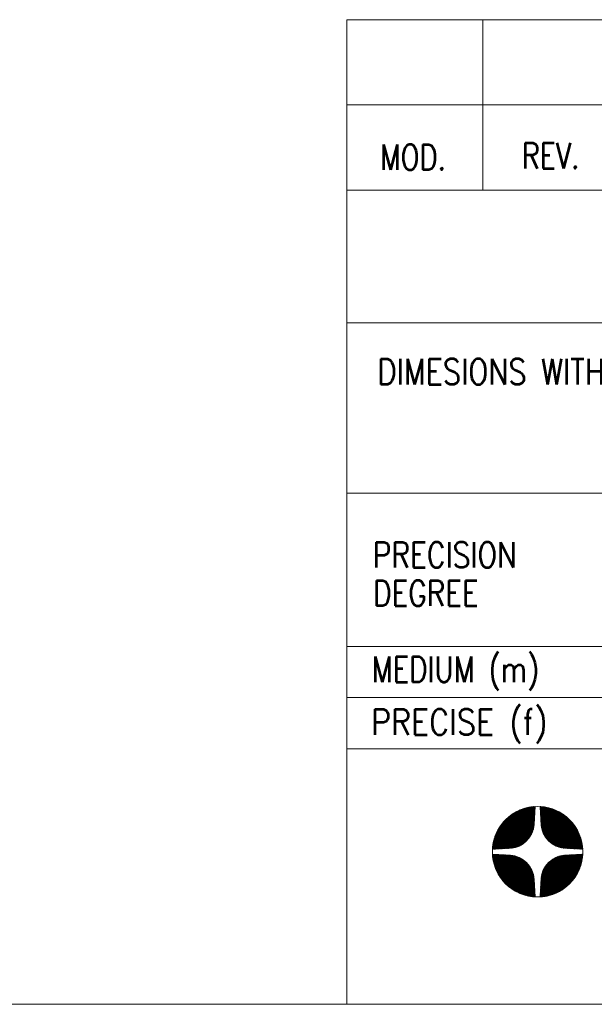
# Model space of a CAD drawing. Header units: millimetres. Extents: x 4 to 415, y 5 to 292.
# Tile 3 of 28: x 206 to 240, y 5 to 63. Entities that reach past the tile are written whole.
import ezdxf

# ---------------------------------------------------------------- set-up
doc = ezdxf.new("R2010")
doc.units = ezdxf.units.MM
doc.layers.add('1', color=7, linetype='Continuous')
doc.layers.add('256', color=7, linetype='Continuous')
doc.styles.add('blockfont', font='simplex.shx')

# ---------------------------------------------------------------- blocks, each defined once
blk = doc.blocks.new('HATCH1')
at = {"color": 5, "lineweight": 13}
for p, q in [((233.55723, 13.770071), (233.590794, 13.803635)), ((233.559137, 13.744602), (233.616806, 13.802271)), ((233.56127, 13.71936), (233.642818, 13.800908)), ((233.563624, 13.694338), (233.66883, 13.799545)), ((233.566194, 13.669533), (233.694843, 13.798182)), ((233.568974, 13.644938), (233.720855, 13.796818)), ((233.571961, 13.620549), (233.746867, 13.795455)), ((233.57515, 13.596363), (233.772879, 13.794092)), ((233.578537, 13.572374), (233.798891, 13.792729)), ((233.582117, 13.548579), (233.824904, 13.791366)), ((233.585886, 13.524973), (233.850916, 13.790002)), ((233.589842, 13.501553), (233.876928, 13.788639)), ((233.593981, 13.478316), (233.90294, 13.787276)), ((233.598298, 13.455259), (233.928952, 13.785913)), ((233.602792, 13.432377), (233.954965, 13.784549)), ((233.607459, 13.409668), (233.980977, 13.783186)), ((233.612295, 13.387129), (234.006989, 13.781823)), ((233.617299, 13.364757), (234.033001, 13.78046)), ((233.622466, 13.342549), (234.059013, 13.779096)), ((233.627796, 13.320504), (234.085026, 13.777733)), ((233.633285, 13.298617), (234.111038, 13.77637)), ((233.638931, 13.276887), (234.13705, 13.775007)), ((233.644731, 13.255312), (234.163062, 13.773643)), ((233.650683, 13.233889), (234.189074, 13.77228)), ((233.656786, 13.212617), (234.215086, 13.770917)), ((233.663037, 13.191492), (234.241099, 13.769554)), ((233.669433, 13.170513), (234.267111, 13.768191)), ((233.675974, 13.149679), (234.293123, 13.766827)), ((233.682658, 13.128986), (234.319135, 13.765464)), ((233.689481, 13.108435), (234.345147, 13.764101)), ((233.696444, 13.088022), (234.37116, 13.762738)), ((233.703544, 13.067746), (234.397172, 13.761374)), ((233.710779, 13.047606), (234.423184, 13.760011)), ((233.718148, 13.0276), (234.449196, 13.758648)), ((233.72565, 13.007727), (234.475208, 13.757285)), ((233.733284, 12.987984), (234.501221, 13.755921)), ((233.741046, 12.968372), (234.527233, 13.754558)), ((233.748938, 12.948888), (234.553245, 13.753195)), ((233.756956, 12.929531), (234.579257, 13.751832)), ((233.7651, 12.9103), (234.605116, 13.750315)), ((233.773369, 12.891193), (234.630566, 13.74839)), ((233.781762, 12.87221), (234.65562, 13.746068)), ((233.790277, 12.85335), (234.680293, 13.743366)), ((233.798913, 12.834611), (234.704602, 13.740299)), ((233.80767, 12.815992), (234.728558, 13.73688)), ((233.816546, 12.797492), (234.752176, 13.733123)), ((233.82554, 12.779111), (234.775466, 13.729037)), ((233.834652, 12.760848), (234.79844, 13.724635)), ((233.84388, 12.7427), (234.821106, 13.719927)), ((233.853224, 12.724669), (234.843475, 13.71492)), ((233.862682, 12.706752), (234.865555, 13.709624)), ((233.872255, 12.688949), (234.887353, 13.704047)), ((233.881941, 12.671259), (234.908878, 13.698197)), ((233.891739, 12.653682), (234.930136, 13.692079)), ((233.901649, 12.636217), (234.951133, 13.685701)), ((233.91167, 12.618862), (234.971876, 13.679068)), ((233.921801, 12.601618), (234.99237, 13.672187)), ((233.932042, 12.584484), (235.012621, 13.665062)), ((233.942393, 12.567459), (235.032633, 13.657699)), ((233.952851, 12.550542), (235.052411, 13.650102)), ((233.963418, 12.533733), (235.07196, 13.642275)), ((233.974092, 12.517032), (235.091283, 13.634223)), ((233.984873, 12.500437), (235.110385, 13.62595)), ((233.99576, 12.483949), (235.129269, 13.617458)), ((234.006753, 12.467567), (235.147939, 13.608753)), ((234.017851, 12.45129), (235.166397, 13.599835)), ((234.029055, 12.435118), (235.184647, 13.59071)), ((234.040363, 12.41905), (235.202691, 13.581379)), ((234.051775, 12.403087), (235.220533, 13.571845)), ((234.06329, 12.387227), (235.238174, 13.56211)), ((234.07491, 12.371471), (235.255617, 13.552178)), ((234.086632, 12.355817), (235.272864, 13.54205)), ((234.098457, 12.340267), (235.289917, 13.531727)), ((234.110384, 12.324819), (235.306779, 13.521213)), ((234.122413, 12.309473), (235.32345, 13.510509)), ((234.134545, 12.294229), (235.339932, 13.499616)), ((234.146777, 12.279086), (235.356228, 13.488536)), ((234.159112, 12.264045), (235.372337, 13.47727)), ((234.171547, 12.249104), (235.388263, 13.46582)), ((234.184083, 12.234265), (235.404005, 13.454187)), ((234.19672, 12.219527), (235.419565, 13.442372)), ((234.209457, 12.204889), (235.434944, 13.430375)), ((234.222295, 12.190351), (235.450142, 13.418198)), ((234.235233, 12.175914), (235.465162, 13.405842)), ((234.248272, 12.161577), (235.480002, 13.393307)), ((234.26141, 12.14734), (235.494664, 13.380594)), ((234.274649, 12.133203), (235.509148, 13.367702)), ((234.287987, 12.119166), (235.523455, 13.354634)), ((234.301425, 12.105228), (235.537585, 13.341388)), ((234.314963, 12.091391), (235.551538, 13.327966)), ((234.3286, 12.077653), (235.565314, 13.314367)), ((234.342338, 12.064015), (235.578914, 13.300591)), ((234.356175, 12.050477), (235.592337, 13.286639)), ((234.370112, 12.037038), (235.605583, 13.27251)), ((234.384149, 12.0237), (235.618652, 13.258203)), ((234.398285, 12.010461), (235.631544, 13.24372)), ((234.412522, 11.997322), (235.644258, 13.229058)), ((234.426859, 11.984284), (235.656794, 13.214219)), ((234.441296, 11.971345), (235.669151, 13.1992)), ((234.455833, 11.958507), (235.681328, 13.184002)), ((234.47047, 11.945769), (235.693326, 13.168624)), ((234.485209, 11.933132), (235.705142, 13.153065)), ((234.500047, 11.920595), (235.716776, 13.137323)), ((234.514987, 11.908159), (235.728226, 13.121398)), ((234.530028, 11.895825), (235.739493, 13.105289)), ((234.54517, 11.883592), (235.750573, 13.088995)), ((234.560414, 11.87146), (235.761467, 13.072513)), ((234.57576, 11.85943), (235.772172, 13.055842)), ((234.591208, 11.847503), (235.782687, 13.038982)), ((234.606758, 11.835677), (235.79301, 13.021929)), ((234.622411, 11.823955), (235.803139, 13.004683)), ((234.638167, 11.812335), (235.813072, 12.98724)), ((234.654026, 11.800819), (235.822807, 12.9696)), ((234.669989, 11.789407), (235.832342, 12.951759)), ((234.686056, 11.778099), (235.841673, 12.933716)), ((234.702228, 11.766895), (235.8508, 12.915467)), ((234.718504, 11.755796), (235.859718, 12.897009)), ((234.734886, 11.744803), (235.868424, 12.878341)), ((234.751374, 11.733915), (235.876917, 12.859457)), ((234.767968, 11.723134), (235.885191, 12.840356)), ((234.78467, 11.712459), (235.893244, 12.821034)), ((234.801478, 11.701892), (235.901071, 12.801486)), ((234.818394, 11.691433), (235.908669, 12.781708)), ((234.835419, 11.681083), (235.916033, 12.761697)), ((234.852553, 11.670841), (235.923159, 12.741447)), ((234.869797, 11.660709), (235.930041, 12.720954)), ((234.887151, 11.650688), (235.936674, 12.700212)), ((234.904616, 11.640778), (235.943053, 12.679215)), ((234.922192, 11.630979), (235.949172, 12.657959)), ((234.939882, 11.621293), (235.955024, 12.636435)), ((234.957684, 11.61172), (235.960602, 12.614637)), ((234.9756, 11.602261), (235.965899, 12.592559)), ((234.993632, 11.592916), (235.970906, 12.570191)), ((235.011778, 11.583688), (235.975616, 12.547525)), ((235.030042, 11.574576), (235.980019, 12.524553)), ((235.048422, 11.565581), (235.984106, 12.501264)), ((235.066922, 11.556705), (235.987865, 12.477648)), ((235.08554, 11.547948), (235.991284, 12.453692)), ((235.104279, 11.539311), (235.994353, 12.429385)), ((235.123139, 11.530795), (235.997056, 12.404713)), ((235.142121, 11.522402), (235.999379, 12.379661)), ((235.161227, 11.514133), (236.001306, 12.354212)), ((235.180458, 11.505988), (236.002824, 12.328355)), ((235.199814, 11.497969), (236.004187, 12.302342)), ((235.219298, 11.490078), (236.005551, 12.27633)), ((235.23891, 11.482314), (236.006914, 12.250318)), ((235.258652, 11.474681), (236.008277, 12.224306)), ((235.278525, 11.467178), (236.00964, 12.198294)), ((235.29853, 11.459808), (236.011004, 12.172282)), ((235.31867, 11.452573), (236.012367, 12.146269)), ((235.338945, 11.445472), (236.01373, 12.120257)), ((235.359357, 11.438509), (236.015093, 12.094245)), ((235.379909, 11.431685), (236.016457, 12.068233)), ((235.4006, 11.425001), (236.01782, 12.042221)), ((235.421434, 11.41846), (236.019183, 12.016209)), ((235.442412, 11.412062), (236.020546, 11.990196)), ((235.463537, 11.405811), (236.02191, 11.964184)), ((235.484809, 11.399708), (236.023273, 11.938172)), ((235.506231, 11.393755), (236.024636, 11.91216)), ((235.527806, 11.387954), (236.025999, 11.886148)), ((235.549535, 11.382308), (236.027363, 11.860135)), ((235.571421, 11.376818), (236.028726, 11.834123)), ((235.593466, 11.371488), (236.030089, 11.808111)), ((235.615673, 11.36632), (236.031452, 11.782099)), ((235.638044, 11.361316), (236.032815, 11.756087)), ((235.660583, 11.356479), (236.034179, 11.730075)), ((235.683291, 11.351811), (236.035542, 11.704062)), ((235.706172, 11.347317), (236.036905, 11.67805)), ((235.729229, 11.342999), (236.038268, 11.652038)), ((235.752466, 11.33886), (236.039632, 11.626026)), ((235.775885, 11.334903), (236.040995, 11.600014)), ((235.799489, 11.331133), (236.042358, 11.574001)), ((235.823284, 11.327552), (236.043721, 11.547989)), ((235.847272, 11.324165), (236.045085, 11.521977)), ((235.871458, 11.320975), (236.046448, 11.495965)), ((235.895846, 11.317988), (236.047811, 11.469953)), ((235.92044, 11.315206), (236.049174, 11.443941)), ((235.945245, 11.312636), (236.050538, 11.417928)), ((235.970265, 11.310281), (236.051901, 11.391916)), ((235.995507, 11.308147), (236.053264, 11.365904)), ((236.020975, 11.306239), (236.054627, 11.339892))]:
    blk.add_line(p, q, dxfattribs=at)
blk = doc.blocks.new('HATCH3')
at = {"color": 5, "lineweight": 13}
for p, q in [((233.555755, 14.11871), (236.043497, 16.606453)), ((233.557723, 14.148055), (236.014153, 16.604484)), ((233.560049, 14.177755), (235.984452, 16.602159)), ((233.562745, 14.207827), (235.95438, 16.599463)), ((233.565828, 14.238286), (235.923922, 16.59638)), ((233.569314, 14.269147), (235.89306, 16.592893)), ((233.570955, 14.106536), (236.055672, 16.591253)), ((233.573222, 14.30043), (235.861777, 16.588986)), ((233.577571, 14.332154), (235.830053, 16.584637)), ((233.582382, 14.364341), (235.797866, 16.579826)), ((233.58768, 14.397015), (235.765193, 16.574528)), ((233.59349, 14.4302), (235.732008, 16.568718)), ((233.599841, 14.463926), (235.698282, 16.562367)), ((233.599845, 14.10805), (236.054158, 16.562363)), ((233.606764, 14.498225), (235.663983, 16.555444)), ((233.614294, 14.533131), (235.629077, 16.547913)), ((233.622471, 14.568683), (235.593524, 16.539736)), ((233.628734, 14.109564), (236.052644, 16.533474)), ((233.63134, 14.604927), (235.557281, 16.530868)), ((233.640948, 14.641911), (235.520297, 16.52126)), ((233.651354, 14.679692), (235.482516, 16.510854)), ((233.657624, 14.111078), (236.05113, 16.504584)), ((233.662621, 14.718335), (235.443873, 16.499587)), ((233.674825, 14.757914), (235.404294, 16.487383)), ((233.686513, 14.112592), (236.049616, 16.475695)), ((233.688051, 14.798516), (235.363692, 16.474156)), ((233.702403, 14.840243), (235.321965, 16.459804)), ((233.715403, 14.114106), (236.048102, 16.446805)), ((233.718002, 14.883217), (235.278991, 16.444206)), ((233.734992, 14.927583), (235.234625, 16.427215)), ((233.744292, 14.11562), (236.046588, 16.417916)), ((233.753554, 14.97352), (235.188688, 16.408654)), ((233.773182, 14.117134), (236.045074, 16.389027)), ((233.773909, 15.02125), (235.140957, 16.388299)), ((233.79634, 15.071057), (235.091151, 16.365868)), ((233.802071, 14.118648), (236.04356, 16.360137)), ((233.821217, 15.123309), (235.038899, 16.340991)), ((233.830961, 14.120162), (236.042046, 16.331248)), ((233.849037, 15.178505), (234.983703, 16.31317)), ((233.85985, 14.121676), (236.040532, 16.302358)), ((233.880504, 15.237347), (234.924861, 16.281704)), ((233.888739, 14.12319), (236.039018, 16.273469)), ((233.91666, 15.300878), (234.861329, 16.245548)), ((233.917629, 14.124704), (236.037504, 16.244579)), ((233.946518, 14.126218), (236.03599, 16.21569)), ((233.959188, 15.370782), (234.791426, 16.20302)), ((233.975408, 14.127732), (236.034476, 16.186801)), ((234.004297, 14.129246), (236.032962, 16.157911)), ((234.011141, 15.45011), (234.712098, 16.151067)), ((234.033187, 14.130761), (236.031448, 16.129022)), ((234.062076, 14.132275), (236.029934, 16.100132)), ((234.079341, 15.545686), (234.616521, 16.082866)), ((234.090966, 14.133789), (236.02842, 16.071243)), ((234.119855, 14.135303), (236.026906, 16.042353)), ((234.148745, 14.136817), (236.025392, 16.013464)), ((234.177634, 14.138331), (236.023878, 15.984574)), ((234.189084, 15.682804), (234.479403, 15.973124)), ((234.206524, 14.139845), (236.022364, 15.955685)), ((234.235413, 14.141359), (236.02085, 15.926796)), ((234.264302, 14.142873), (236.019336, 15.897906)), ((234.293192, 14.144387), (236.017822, 15.869017)), ((234.322081, 14.145901), (236.016308, 15.840127)), ((234.350971, 14.147415), (236.014794, 15.811238)), ((234.37986, 14.148929), (236.01328, 15.782348)), ((234.40875, 14.150443), (236.011766, 15.753459)), ((234.437639, 14.151957), (236.010252, 15.724569)), ((234.466529, 14.153471), (236.008738, 15.69568)), ((234.495418, 14.154985), (236.007224, 15.666791)), ((234.524308, 14.156499), (236.00571, 15.637901)), ((234.553197, 14.158013), (236.004196, 15.609012)), ((234.582087, 14.159527), (236.002682, 15.580122)), ((234.611255, 14.16132), (236.000889, 15.550954)), ((234.641051, 14.163741), (235.998468, 15.521158)), ((234.671522, 14.166837), (235.995372, 15.490686)), ((234.702721, 14.17066), (235.991549, 15.459488)), ((234.734708, 14.175272), (235.986937, 15.427501)), ((234.767555, 14.180743), (235.981466, 15.394654)), ((234.801346, 14.187159), (235.97505, 15.360863)), ((234.836181, 14.194619), (235.96759, 15.326027)), ((234.872184, 14.203245), (235.958963, 15.290025)), ((234.909502, 14.213189), (235.94902, 15.252706)), ((234.948327, 14.224638), (235.937571, 15.213882)), ((234.988899, 14.237835), (235.924374, 15.173309)), ((235.031541, 14.253102), (235.909107, 15.130667)), ((235.076694, 14.270878), (235.89133, 15.085515)), ((235.124992, 14.291801), (235.870408, 15.037217)), ((235.177412, 14.316846), (235.845363, 14.984797)), ((235.235605, 14.347663), (235.814545, 14.926604)), ((235.302814, 14.387497), (235.774712, 14.859395)), ((235.387599, 14.444906), (235.717302, 14.77461))]:
    blk.add_line(p, q, dxfattribs=at)
blk = doc.blocks.new('HATCH5')
at = {"color": 5, "lineweight": 13}
for p, q in [((236.358574, 16.571414), (236.392138, 16.604978)), ((236.359937, 16.545402), (236.417607, 16.603071)), ((236.3613, 16.519389), (236.442849, 16.600938)), ((236.362663, 16.493377), (236.46787, 16.598584)), ((236.364027, 16.467365), (236.492676, 16.596015)), ((236.36539, 16.441353), (236.517271, 16.593234)), ((236.366753, 16.415341), (236.541659, 16.590247)), ((236.368116, 16.389329), (236.565846, 16.587058)), ((236.36948, 16.363316), (236.589835, 16.583672)), ((236.370843, 16.337304), (236.61363, 16.580092)), ((236.372206, 16.311292), (236.637236, 16.576322)), ((236.373569, 16.28528), (236.660655, 16.572366)), ((236.374933, 16.259268), (236.683892, 16.568227)), ((236.376296, 16.233256), (236.70695, 16.56391)), ((236.377659, 16.207243), (236.729832, 16.559416)), ((236.379022, 16.181231), (236.752541, 16.55475)), ((236.380386, 16.155219), (236.77508, 16.549913)), ((236.381749, 16.129207), (236.797452, 16.54491)), ((236.383112, 16.103195), (236.819659, 16.539742)), ((236.384475, 16.077182), (236.841705, 16.534412)), ((236.385839, 16.05117), (236.863591, 16.528923)), ((236.387202, 16.025158), (236.885321, 16.523278)), ((236.388565, 15.999146), (236.906896, 16.517477)), ((236.389928, 15.973134), (236.928319, 16.511525)), ((236.391292, 15.947122), (236.949592, 16.505422)), ((236.392655, 15.921109), (236.970717, 16.499172)), ((236.394018, 15.895097), (236.991696, 16.492775)), ((236.395381, 15.869085), (237.01253, 16.486234)), ((236.396744, 15.843073), (237.033222, 16.479551)), ((236.398108, 15.817061), (237.053774, 16.472727)), ((236.399471, 15.791049), (237.074187, 16.465764)), ((236.400834, 15.765036), (237.094462, 16.458664)), ((236.402197, 15.739024), (237.114602, 16.451429)), ((236.403561, 15.713012), (237.134608, 16.44406)), ((236.404924, 15.687), (237.154482, 16.436558)), ((236.406287, 15.660988), (237.174224, 16.428925)), ((236.40765, 15.634975), (237.193837, 16.421162)), ((236.409014, 15.608963), (237.213321, 16.41327)), ((236.410377, 15.582951), (237.232678, 16.405252)), ((236.411893, 15.557092), (237.251909, 16.397108)), ((236.413819, 15.531642), (237.271015, 16.388839)), ((236.416141, 15.506589), (237.289998, 16.380446)), ((236.418843, 15.481915), (237.308859, 16.371931)), ((236.42191, 15.457607), (237.327598, 16.363295)), ((236.425328, 15.43365), (237.346217, 16.354538)), ((236.429086, 15.410032), (237.364716, 16.345662)), ((236.433171, 15.386742), (237.383097, 16.336668)), ((236.437573, 15.363769), (237.401361, 16.327556)), ((236.442282, 15.341102), (237.419508, 16.318328)), ((236.447289, 15.318733), (237.43754, 16.308984)), ((236.452584, 15.296654), (237.455457, 16.299526)), ((236.458161, 15.274855), (237.47326, 16.289953)), ((236.464012, 15.25333), (237.490949, 16.280267)), ((236.47013, 15.232073), (237.508526, 16.270469)), ((236.476508, 15.211075), (237.525992, 16.260559)), ((236.48314, 15.190332), (237.543346, 16.250538)), ((236.490022, 15.169838), (237.56059, 16.240407)), ((236.497146, 15.149588), (237.577724, 16.230166)), ((236.50451, 15.129575), (237.59475, 16.219815)), ((236.512107, 15.109797), (237.611666, 16.209357)), ((236.519933, 15.090248), (237.628475, 16.19879)), ((236.527985, 15.070925), (237.645177, 16.188116)), ((236.536259, 15.051823), (237.661771, 16.177335)), ((236.54475, 15.032939), (237.67826, 16.166448)), ((236.553456, 15.014269), (237.694642, 16.155455)), ((236.562373, 14.995811), (237.710919, 16.144357)), ((236.571499, 14.977561), (237.727091, 16.133153)), ((236.58083, 14.959517), (237.743158, 16.121845)), ((236.590364, 14.941676), (237.759122, 16.110433)), ((236.600098, 14.924034), (237.774982, 16.098918)), ((236.610031, 14.906591), (237.790738, 16.087299)), ((236.620159, 14.889344), (237.806391, 16.075576)), ((236.630481, 14.872291), (237.821942, 16.063751)), ((236.640995, 14.85543), (237.83739, 16.051824)), ((236.6517, 14.838759), (237.852736, 16.039795)), ((236.662593, 14.822276), (237.86798, 16.027664)), ((236.673673, 14.805981), (237.883123, 16.015431)), ((236.684938, 14.789871), (237.898164, 16.003097)), ((236.696388, 14.773946), (237.913104, 15.990661)), ((236.708022, 14.758203), (237.927943, 15.978125)), ((236.719837, 14.742643), (237.942682, 15.965488)), ((236.731833, 14.727265), (237.95732, 15.952751)), ((236.74401, 14.712066), (237.971857, 15.939913)), ((236.756367, 14.697047), (237.986294, 15.926975)), ((236.768902, 14.682207), (238.000632, 15.913936)), ((236.781615, 14.667545), (238.014869, 15.900798)), ((236.794506, 14.65306), (238.029006, 15.88756)), ((236.807575, 14.638753), (238.043043, 15.874221)), ((236.82082, 14.624623), (238.05698, 15.860783)), ((236.834243, 14.61067), (238.070818, 15.847245)), ((236.847842, 14.596894), (238.084556, 15.833608)), ((236.861618, 14.583294), (238.098194, 15.81987)), ((236.87557, 14.569871), (238.111732, 15.806033)), ((236.889699, 14.556625), (238.12517, 15.792096)), ((236.904005, 14.543556), (238.138509, 15.778059)), ((236.918489, 14.530664), (238.151748, 15.763923)), ((236.93315, 14.51795), (238.164886, 15.749686)), ((236.94799, 14.505414), (238.177925, 15.735349)), ((236.963008, 14.493057), (238.190864, 15.720912)), ((236.978206, 14.48088), (238.203702, 15.706375)), ((236.993585, 14.468883), (238.21644, 15.691738)), ((237.009144, 14.457067), (238.229077, 15.677)), ((237.024886, 14.445433), (238.241613, 15.662161)), ((237.04081, 14.433982), (238.254049, 15.647221)), ((237.056919, 14.422716), (238.266384, 15.63218)), ((237.073214, 14.411635), (238.278617, 15.617038)), ((237.089696, 14.400741), (238.290748, 15.601794)), ((237.106366, 14.390036), (238.302778, 15.586448)), ((237.123227, 14.379522), (238.314706, 15.571)), ((237.140279, 14.369199), (238.326531, 15.55545)), ((237.157526, 14.35907), (238.338254, 15.539797)), ((237.174968, 14.349137), (238.349873, 15.524042)), ((237.192609, 14.339401), (238.361389, 15.508182)), ((237.210449, 14.329867), (238.372802, 15.492219)), ((237.228493, 14.320535), (238.38411, 15.476152)), ((237.246742, 14.311409), (238.395314, 15.45998)), ((237.265199, 14.302491), (238.406413, 15.443704)), ((237.283868, 14.293784), (238.417406, 15.427322)), ((237.302751, 14.285292), (238.428293, 15.410834)), ((237.321852, 14.277017), (238.439075, 15.39424)), ((237.341175, 14.268965), (238.449749, 15.377539)), ((237.360723, 14.261137), (238.460316, 15.36073)), ((237.3805, 14.253539), (238.470775, 15.343814)), ((237.400512, 14.246175), (238.481126, 15.326789)), ((237.420762, 14.239049), (238.491367, 15.309655)), ((237.441255, 14.232167), (238.501499, 15.292412)), ((237.461997, 14.225534), (238.51152, 15.275058)), ((237.482993, 14.219155), (238.521431, 15.257593)), ((237.50425, 14.213036), (238.53123, 15.240016)), ((237.525774, 14.207185), (238.540916, 15.222327)), ((237.547571, 14.201607), (238.550489, 15.204524)), ((237.56965, 14.19631), (238.559948, 15.186608)), ((237.592018, 14.191302), (238.569292, 15.168577)), ((237.614683, 14.186592), (238.578521, 15.15043)), ((237.637655, 14.182189), (238.587633, 15.132166)), ((237.660944, 14.178103), (238.596627, 15.113786)), ((237.684561, 14.174344), (238.605504, 15.095287)), ((237.708516, 14.170924), (238.614261, 15.076668)), ((237.732823, 14.167855), (238.622898, 15.05793)), ((237.757496, 14.165152), (238.631413, 15.03907)), ((237.782548, 14.162829), (238.639806, 15.020087)), ((237.807996, 14.160902), (238.648076, 15.000981)), ((237.833854, 14.159384), (238.65622, 14.981751)), ((237.859866, 14.158021), (238.664239, 14.962394)), ((237.885878, 14.156658), (238.672131, 14.94291)), ((237.91189, 14.155294), (238.679894, 14.923298)), ((237.937903, 14.153931), (238.687528, 14.903556)), ((237.963915, 14.152568), (238.69503, 14.883683)), ((237.989927, 14.151205), (238.7024, 14.863678)), ((238.015939, 14.149841), (238.709636, 14.843538)), ((238.041951, 14.148478), (238.716736, 14.823263)), ((238.067963, 14.147115), (238.723699, 14.802851)), ((238.093976, 14.145752), (238.730524, 14.7823)), ((238.119988, 14.144388), (238.737207, 14.761608)), ((238.146, 14.143025), (238.743749, 14.740774)), ((238.172012, 14.141662), (238.750146, 14.719796)), ((238.198024, 14.140299), (238.756397, 14.698672)), ((238.224036, 14.138935), (238.762501, 14.6774)), ((238.250049, 14.137572), (238.768454, 14.655977)), ((238.276061, 14.136209), (238.774254, 14.634403)), ((238.302073, 14.134846), (238.779901, 14.612673)), ((238.328085, 14.133482), (238.78539, 14.590787)), ((238.354097, 14.132119), (238.79072, 14.568742)), ((238.380109, 14.130756), (238.795889, 14.546535)), ((238.406122, 14.129393), (238.800893, 14.524164)), ((238.432134, 14.128029), (238.80573, 14.501626)), ((238.458146, 14.126666), (238.810397, 14.478917)), ((238.484158, 14.125303), (238.814891, 14.456036)), ((238.51017, 14.12394), (238.81921, 14.432979)), ((238.536182, 14.122576), (238.823349, 14.409743)), ((238.562195, 14.121213), (238.827305, 14.386324)), ((238.588207, 14.11985), (238.831076, 14.362719)), ((238.614219, 14.118487), (238.834657, 14.338924)), ((238.640231, 14.117123), (238.838044, 14.314936)), ((238.666243, 14.11576), (238.841233, 14.29075)), ((238.692255, 14.114397), (238.844221, 14.266362)), ((238.718268, 14.113034), (238.847003, 14.241769)), ((238.74428, 14.11167), (238.849573, 14.216964)), ((238.770292, 14.110307), (238.851928, 14.191943)), ((238.796304, 14.108944), (238.854062, 14.166701)), ((238.822316, 14.107581), (238.855969, 14.141234))]:
    blk.add_line(p, q, dxfattribs=at)
blk = doc.blocks.new('HATCH7')
at = {"color": 5, "lineweight": 13}
for p, q in [((236.357539, 11.320064), (238.842144, 13.804669)), ((236.359053, 11.348953), (238.813255, 13.803155)), ((236.360567, 11.377842), (238.784365, 13.801641)), ((236.362081, 11.406732), (238.755476, 13.800126)), ((236.363595, 11.435621), (238.726587, 13.798612)), ((236.365109, 11.464511), (238.697697, 13.797098)), ((236.366623, 11.4934), (238.668808, 13.795584)), ((236.368137, 11.52229), (238.639918, 13.79407)), ((236.369601, 11.30475), (238.857458, 13.792607)), ((236.369651, 11.551179), (238.611029, 13.792556)), ((236.371165, 11.580069), (238.582139, 13.791042)), ((236.372679, 11.608958), (238.55325, 13.789528)), ((236.374194, 11.637847), (238.524361, 13.788014)), ((236.375708, 11.666737), (238.495471, 13.7865)), ((236.377222, 11.695626), (238.466582, 13.784986)), ((236.378736, 11.724516), (238.437692, 13.783472)), ((236.38025, 11.753405), (238.408803, 13.781958)), ((236.381764, 11.782295), (238.379913, 13.780444)), ((236.383278, 11.811184), (238.351024, 13.77893)), ((236.384792, 11.840074), (238.322135, 13.777416)), ((236.386306, 11.868963), (238.293245, 13.775902)), ((236.38782, 11.897852), (238.264356, 13.774388)), ((236.389334, 11.926742), (238.235466, 13.772874)), ((236.390848, 11.955631), (238.206577, 13.77136)), ((236.392362, 11.984521), (238.177687, 13.769846)), ((236.393876, 12.01341), (238.148798, 13.768332)), ((236.39539, 12.0423), (238.119908, 13.766818)), ((236.396904, 12.071189), (238.091019, 13.765304)), ((236.398418, 12.100079), (238.06213, 13.76379)), ((236.398944, 11.306718), (238.855491, 13.763264)), ((236.399932, 12.128968), (238.03324, 13.762276)), ((236.401446, 12.157857), (238.004351, 13.760762)), ((236.40296, 12.186747), (237.975461, 13.759248)), ((236.404474, 12.215636), (237.946572, 13.757734)), ((236.405988, 12.244526), (237.917682, 13.75622)), ((236.407502, 12.273415), (237.888793, 13.754706)), ((236.409016, 12.302305), (237.859904, 13.753192)), ((236.41053, 12.331194), (237.831014, 13.751678)), ((236.412325, 12.360364), (237.801844, 13.749883)), ((236.414748, 12.390163), (237.772045, 13.74746)), ((236.417847, 12.420637), (237.741571, 13.744362)), ((236.421673, 12.451838), (237.71037, 13.740536)), ((236.426287, 12.483828), (237.67838, 13.735921)), ((236.428644, 11.309042), (238.853167, 13.733565)), ((236.431762, 12.516679), (237.64553, 13.730446)), ((236.438181, 12.550473), (237.611735, 13.724027)), ((236.445645, 12.585313), (237.576896, 13.716563)), ((236.454276, 12.621319), (237.540889, 13.707932)), ((236.458714, 11.311737), (238.850472, 13.703494)), ((236.464225, 12.658643), (237.503565, 13.697983)), ((236.47568, 12.697474), (237.464735, 13.686528)), ((236.488884, 12.738053), (237.424155, 13.673324)), ((236.489171, 11.314818), (238.84739, 13.673037)), ((236.504159, 12.780703), (237.381505, 13.65805)), ((236.520031, 11.318303), (238.843905, 13.642177)), ((236.521946, 12.825866), (237.336342, 13.640262)), ((236.542881, 12.874177), (237.288031, 13.619327)), ((236.551313, 11.322209), (238.839999, 13.610896)), ((236.567944, 12.926615), (237.235594, 13.594264)), ((236.583035, 11.326556), (238.835652, 13.579173)), ((236.598787, 12.984833), (237.177375, 13.563422)), ((236.61522, 11.331366), (238.830843, 13.546988)), ((236.638663, 13.052085), (237.110124, 13.523545)), ((236.647892, 11.336662), (238.825547, 13.514317)), ((236.681075, 11.34247), (238.819739, 13.481133)), ((236.696171, 13.136968), (237.02524, 13.466037)), ((236.714799, 11.348818), (238.81339, 13.447409)), ((236.749096, 11.355739), (238.806469, 13.413113)), ((236.783999, 11.363268), (238.798941, 13.378209)), ((236.81955, 11.371442), (238.790766, 13.342659)), ((236.85579, 11.380308), (238.7819, 13.306418)), ((236.892772, 11.389914), (238.772295, 13.269437)), ((236.93055, 11.400316), (238.761892, 13.231659)), ((236.969189, 11.41158), (238.750628, 13.193019)), ((237.008764, 11.42378), (238.738428, 13.153444)), ((237.049363, 11.437003), (238.725205, 13.112846)), ((237.091086, 11.451351), (238.710858, 13.071123)), ((237.134055, 11.466944), (238.695264, 13.028154)), ((237.178415, 11.483929), (238.678279, 12.983793)), ((237.224346, 11.502485), (238.659724, 12.937862)), ((237.27207, 11.522833), (238.639376, 12.890139)), ((237.321868, 11.545256), (238.616953, 12.840341)), ((237.37411, 11.570122), (238.592086, 12.788098)), ((237.429294, 11.597931), (238.564277, 12.732914)), ((237.488121, 11.629382), (238.532826, 12.674088)), ((237.551633, 11.665519), (238.49669, 12.610576)), ((237.621508, 11.708019), (238.454189, 12.5407)), ((237.700793, 11.759928), (238.40228, 12.461415)), ((237.796286, 11.828046), (238.334163, 12.365922)), ((237.933104, 11.937489), (238.22472, 12.229104))]:
    blk.add_line(p, q, dxfattribs=at)
blk = doc.blocks.new('TabularNote1')
at = {"layer": '1', "color": 172, "linetype": 'Continuous', "lineweight": 18}
for p, q in [((225.000016, 62.794266), (233.000016, 62.794266)), ((225.000016, 62.794266), (225.000016, 57.794266)), ((233.000016, 62.794266), (233.000016, 57.794266)), ((233.000016, 62.794266), (241.000016, 62.794266)), ((225.000016, 57.794266), (233.000016, 57.794266)), ((233.000016, 57.794266), (241.000016, 57.794266))]:
    blk.add_line(p, q, dxfattribs=at)

msp = doc.modelspace()

# ---------------------------------------------------------------- linework, layer by layer
at = {"layer": '256', "color": 3, "linetype": 'Continuous', "lineweight": 18}
for p, q in [((225, 59.794), (225, 5)), ((225, 52.794), (415, 52.794)), ((225, 45), (233, 45)), ((233, 45), (241, 45)), ((225, 20), (240, 20)), ((15, 5), (415, 5))]:
    msp.add_line(p, q, dxfattribs=at)
at = {"layer": '256', "color": 4, "linetype": 'Continuous', "lineweight": 18}
for p, q in [((233, 59.794), (233, 52.794)), ((225, 57.794), (415, 57.794)), ((225, 35), (415, 35)), ((225, 26), (240, 26)), ((225, 23), (240, 23))]:
    msp.add_line(p, q, dxfattribs=at)
at = {"layer": '256', "color": 5, "linetype": 'Continuous', "lineweight": 18}
for p, q in [((236.003, 15.579), (236.057, 16.612)), ((236.003, 15.579), (236.057, 16.607)), ((236.411, 15.579), (236.356, 16.612)), ((236.357, 16.607), (236.411, 15.579)), ((234.583, 14.16), (233.55, 14.105)), ((233.555, 14.106), (234.583, 14.16)), ((237.83, 14.16), (238.858, 14.106)), ((237.83, 14.16), (238.863, 14.105)), ((234.583, 13.752), (233.55, 13.806)), ((234.583, 13.752), (233.555, 13.806)), ((238.858, 13.806), (237.83, 13.752)), ((237.83, 13.752), (238.863, 13.806)), ((236.057, 11.304), (236.003, 12.332)), ((236.003, 12.332), (236.057, 11.299)), ((236.411, 12.332), (236.356, 11.299)), ((236.411, 12.332), (236.357, 11.304))]:
    msp.add_line(p, q, dxfattribs=at)
msp.add_circle((236.207, 13.956), 2.656, dxfattribs=at)
for centre, radius, start, end in [((236.207, 13.956), 2.656, 93.23975, 176.76025), ((236.207, 13.956), 2.656, 3.23975, 86.76025), ((234.505, 15.658), 1.5, 273, 357), ((234.505, 15.658), 1.5, 273, 357), ((237.909, 15.658), 1.5, 183, 267), ((237.909, 15.658), 1.5, 183, 267), ((236.207, 13.956), 2.656, 183.23975, 266.76025), ((234.505, 12.254), 1.5, 3, 87), ((234.505, 12.254), 1.5, 3, 87), ((236.207, 13.956), 2.656, 273.23975, 356.76025), ((237.909, 12.254), 1.5, 93, 177), ((237.909, 12.254), 1.5, 93, 177)]:
    msp.add_arc(centre, radius, start, end, dxfattribs=at)

# ---------------------------------------------------------------- block references
at = {"layer": '1', "color": 172, "linetype": 'Continuous', "lineweight": 18}
msp.add_blockref('TabularNote1', (0, 0), dxfattribs=at)
at = {"layer": '256', "color": 5, "linetype": 'Continuous', "lineweight": 13}
for name in ['HATCH3', 'HATCH5', 'HATCH1', 'HATCH7']:
    msp.add_blockref(name, (0, 0), dxfattribs=at)

# ---------------------------------------------------------------- texts
at = {"layer": '256', "color": 1, "linetype": 'Continuous', "lineweight": 13, "char_height": 2, "attachment_point": 8, "line_spacing_factor": 0.903614, "style": 'blockfont'}
for insert in [(229.045, 58.077), (237.123, 57.976)]:
    msp.add_mtext('\\W0.9844; ', dxfattribs=dict(at, insert=insert))
at = {"layer": '256', "color": 4, "linetype": 'Continuous', "lineweight": 13, "char_height": 1.5, "line_spacing_factor": 0.903614, "style": 'blockfont'}
for s, insert, attachment_point in [('\\W0.7821;MOD.', (228.899, 53.972), 8), ('\\W0.7742;REV.', (236.98, 54.058), 8), ('\\W0.8308;DIMESIONS WITHOUT TOLERANCE DEGREE:', (226.799, 41.383), 7), ('\\W0.8120;PRECISION', (226.517, 30.63), 7), ('\\W0.8036;DEGREE', (226.545, 28.38), 7), ('\\W0.7974;MEDIUM (m)', (226.459, 23.417), 7), ('\\W0.8715;PRECISE (f)', (226.422, 20.318), 7)]:
    msp.add_mtext(s, dxfattribs=dict(at, insert=insert, attachment_point=attachment_point))

doc.saveas('drawing.dxf')
